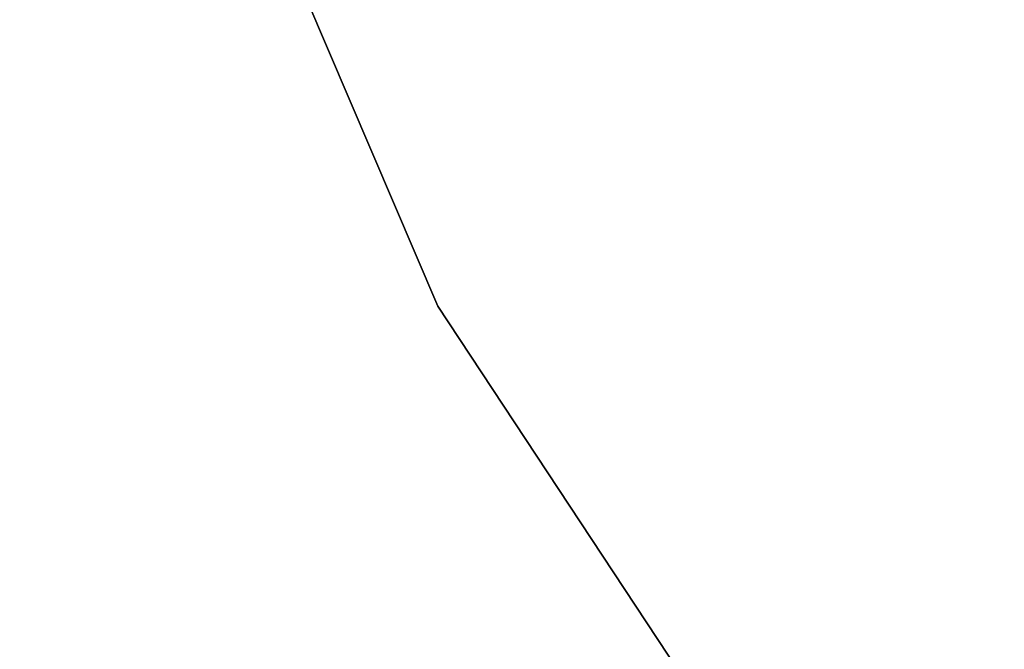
# Model space of a CAD drawing. Header units: millimetres. Extents: x 1 to 201, y 1 to 201.
# Tile 100 of 256: x 36.948 to 37.333, y 66.486 to 66.732. Entities that reach past the tile are written whole.
import ezdxf

# ---------------------------------------------------------------- set-up
doc = ezdxf.new("R2010")
doc.units = ezdxf.units.MM
doc.header["$LTSCALE"] = 25.4
doc.layers.get('0').update_dxf_attribs({"true_color": 0xff5454})

# ---------------------------------------------------------------- blocks, each defined once
blk = doc.blocks.new('MERIDA-LED-9514.STL#1')
at = {"color": 7, "true_color": 0xffffff}
mesh = blk.add_polyface(dxfattribs=at)
corners = [(31.99957, 78.5804, -19), (37.11161, 66.62019, -17), (37.11161, 66.62019, -19), (31.99957, 78.5804, -17)]
mesh.append_faces([[corners[k] for k in face] for face in [(0, 1, 2), (1, 0, 3)]], dxfattribs={"vtx0": -1, "color": 7})
at = {"color": 251, "true_color": 0x555555}
mesh = blk.add_polyface(dxfattribs=at)
corners = [(37.06753, 74.5183, -16), (43.4623, 62.55453, -4), (43.4623, 62.55453, -16), (37.06753, 74.5183, -4)]
mesh.append_faces([[corners[k] for k in face] for face in [(0, 1, 2), (1, 0, 3)]], dxfattribs={"vtx0": -1, "color": 251})
at = {"color": 7, "true_color": 0xffffff}
mesh = blk.add_polyface(dxfattribs=at)
corners = [(37.11161, 66.62019, -19), (44.27708, 55.76498, -17), (44.27708, 55.76498, -19), (37.11161, 66.62019, -17)]
mesh.append_faces([[corners[k] for k in face] for face in [(0, 1, 2), (1, 0, 3)]], dxfattribs={"vtx0": -1, "color": 7})

msp = doc.modelspace()

# ---------------------------------------------------------------- block references
at = {"color": 0}
msp.add_blockref('MERIDA-LED-9514.STL#1', (0, 0), dxfattribs=at)

doc.saveas('drawing.dxf')
